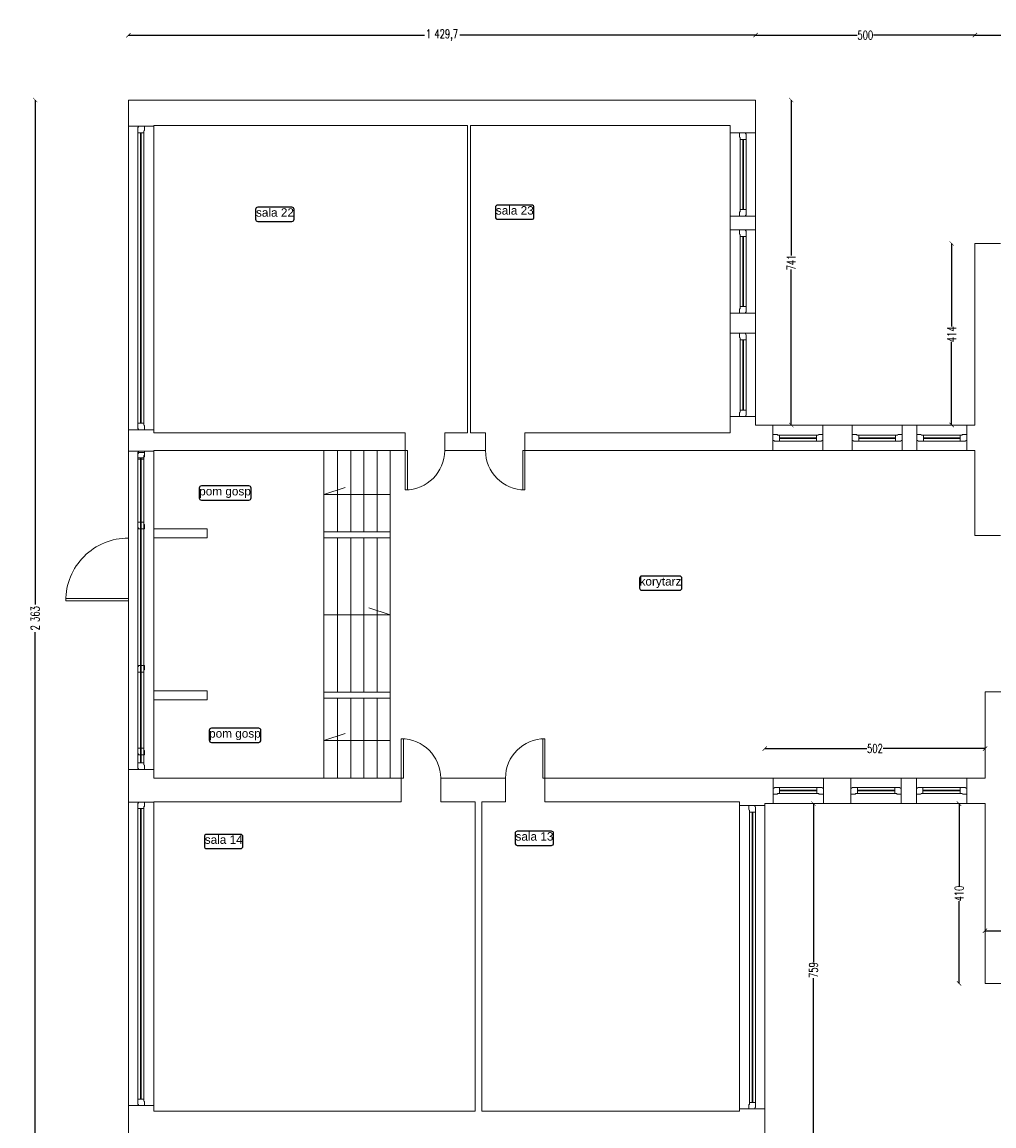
# Model space of a CAD drawing. Header units: centimetres. Extents: x -28146 to 19487, y -25160 to -2224.
# Tile 14 of 29: x -10059 to -7844, y -16060 to -13544. Entities that reach past the tile are written whole.
import ezdxf
from ezdxf.enums import TextEntityAlignment as Align

# ---------------------------------------------------------------- set-up
doc = ezdxf.new("R2010")
doc.units = ezdxf.units.CM
doc.header["$LTSCALE"] = 10
doc.linetypes.add('CONTINU', pattern=[0, 0])
for name, color, linetype, lineweight, true_color in [('IS_Okno_Drzwi', 7, 'Continuous', 9, 0x000000), ('IS_Room (Automatic)', 7, 'Continuous', 25, 0x000000), ('IS_Ściana1', 7, 'Continuous', 9, 0x000000)]:
    doc.layers.add(name, color=color, linetype=linetype, lineweight=lineweight, true_color=true_color)
doc.layers.add('Urzadzenia', color=7, linetype='CONTINU', lineweight=5)
doc.styles.add('Arial_____', font='arial.ttf')
doc.styles.add('styl1', font='simplex.shx', dxfattribs={"width": 0.7})
doc.dimstyles.new('100', dxfattribs={"dimtxt": 20, "dimasz": 10, "dimexe": 1.25, "dimexo": 0, "dimtad": 0, "dimdec": 1, "dimdsep": 46, "dimlunit": 6, "dimtxsty": 'styl1', "dimblk1": 'ARCHTICK', "dimblk2": 'ARCHTICK', "dimsah": 1, "dimcen": 5, "dimse1": 1, "dimse2": 1, "dimclrt": 256, "dimadec": 0, "dimazin": 0, "dimtfac": 1, "dimtdec": 1, "dimtmove": 0, "dimatfit": 3, "dimldrblk": 'ARCHTICK', "dimfxl": 1.25, "dimtolj": 1, "dimtzin": 0, "dimarcsym": 0})

# ---------------------------------------------------------------- blocks, each defined once
blk = doc.blocks.new('4_CoTo_OknoWScianie_1150_2000_580_150_0_15_0_0_ExportItem_1_50_0_False__87f71fa3-f148-4722-b574-2038bd8a55f3_ExportItem')
at = {"layer": 'IS_Okno_Drzwi', "lineweight": -2}
blk.add_lwpolyline([(-0.575, -0.075), (-0.48, -0.075), (-0.47, -0.065), (-0.47, -0.06), (-0.425, -0.06), (-0.425, 0.075), (-0.5425, 0.075), (-0.5525, 0.065), (-0.5525, 0.06), (-0.575, 0.06)], close=True, dxfattribs=at)
at = {"layer": 'IS_Okno_Drzwi', "lineweight": -2, "extrusion": (0, 0, -1)}
for points in [[(0.425, 0.075), (-0.425, 0.075), (-0.425, -0.06), (0.425, -0.06)], [(-0.575, -0.075), (-0.48, -0.075), (-0.47, -0.065), (-0.47, -0.06), (-0.425, -0.06), (-0.425, 0.075), (-0.5425, 0.075), (-0.5525, 0.065), (-0.5525, 0.06), (-0.575, 0.06)]]:
    blk.add_lwpolyline(points, close=True, dxfattribs=at)
at = {"layer": 'IS_Okno_Drzwi', "lineweight": -2, "extrusion": (0, 0, -1), "elevation": -0.001}
blk.add_lwpolyline([(0.425, 0.015), (-0.425, 0.015), (-0.425, 0), (0.425, 0)], close=True, dxfattribs=at)
blk = doc.blocks.new('4_CoTo_OknoWScianie_6920_2270_580_150_0_15_0_0_ExportItem_1_50_0_False__87f71fa3-f148-4722-b574-2038bd8a55f3_ExportItem')
at = {"layer": 'IS_Okno_Drzwi', "lineweight": -2}
blk.add_lwpolyline([(-3.46, -0.075), (-3.365, -0.075), (-3.355, -0.065), (-3.355, -0.06), (-3.31, -0.06), (-3.31, 0.075), (-3.4275, 0.075), (-3.4375, 0.065), (-3.4375, 0.06), (-3.46, 0.06)], close=True, dxfattribs=at)
at = {"layer": 'IS_Okno_Drzwi', "lineweight": -2, "extrusion": (0, 0, -1)}
for points in [[(3.31, 0.075), (-3.31, 0.075), (-3.31, -0.06), (3.31, -0.06)], [(-3.46, -0.075), (-3.365, -0.075), (-3.355, -0.065), (-3.355, -0.06), (-3.31, -0.06), (-3.31, 0.075), (-3.4275, 0.075), (-3.4375, 0.065), (-3.4375, 0.06), (-3.46, 0.06)]]:
    blk.add_lwpolyline(points, close=True, dxfattribs=at)
at = {"layer": 'IS_Okno_Drzwi', "lineweight": -2, "extrusion": (0, 0, -1), "elevation": -0.001}
blk.add_lwpolyline([(3.31, 0.015), (-3.31, 0.015), (-3.31, 0), (3.31, 0)], close=True, dxfattribs=at)
blk = doc.blocks.new('4_CoTo_OknoWScianie_6920_2250_580_150_0_15_0_0_ExportItem_1_50_0_False__87f71fa3-f148-4722-b574-2038bd8a55f3_ExportItem')
at = {"layer": 'IS_Okno_Drzwi', "lineweight": -2}
blk.add_lwpolyline([(-3.46, -0.075), (-3.365, -0.075), (-3.355, -0.065), (-3.355, -0.06), (-3.31, -0.06), (-3.31, 0.075), (-3.4275, 0.075), (-3.4375, 0.065), (-3.4375, 0.06), (-3.46, 0.06)], close=True, dxfattribs=at)
at = {"layer": 'IS_Okno_Drzwi', "lineweight": -2, "extrusion": (0, 0, -1)}
for points in [[(3.31, 0.075), (-3.31, 0.075), (-3.31, -0.06), (3.31, -0.06)], [(-3.46, -0.075), (-3.365, -0.075), (-3.355, -0.065), (-3.355, -0.06), (-3.31, -0.06), (-3.31, 0.075), (-3.4275, 0.075), (-3.4375, 0.065), (-3.4375, 0.06), (-3.46, 0.06)]]:
    blk.add_lwpolyline(points, close=True, dxfattribs=at)
at = {"layer": 'IS_Okno_Drzwi', "lineweight": -2, "extrusion": (0, 0, -1), "elevation": -0.001}
blk.add_lwpolyline([(3.31, 0.015), (-3.31, 0.015), (-3.31, 0), (3.31, 0)], close=True, dxfattribs=at)
blk = doc.blocks.new('4_CoTo_OknoWScianie_6920_900_580_150_0_15_0_0_ExportItem_1_50_0_False__87f71fa3-f148-4722-b574-2038bd8a55f3_ExportItem')
at = {"layer": 'IS_Okno_Drzwi', "lineweight": -2}
blk.add_lwpolyline([(-3.46, -0.075), (-3.365, -0.075), (-3.355, -0.065), (-3.355, -0.06), (-3.31, -0.06), (-3.31, 0.075), (-3.4275, 0.075), (-3.4375, 0.065), (-3.4375, 0.06), (-3.46, 0.06)], close=True, dxfattribs=at)
at = {"layer": 'IS_Okno_Drzwi', "lineweight": -2, "extrusion": (0, 0, -1)}
for points in [[(3.31, 0.075), (-3.31, 0.075), (-3.31, -0.06), (3.31, -0.06)], [(-3.46, -0.075), (-3.365, -0.075), (-3.355, -0.065), (-3.355, -0.06), (-3.31, -0.06), (-3.31, 0.075), (-3.4275, 0.075), (-3.4375, 0.065), (-3.4375, 0.06), (-3.46, 0.06)]]:
    blk.add_lwpolyline(points, close=True, dxfattribs=at)
at = {"layer": 'IS_Okno_Drzwi', "lineweight": -2, "extrusion": (0, 0, -1), "elevation": -0.001}
blk.add_lwpolyline([(3.31, 0.015), (-3.31, 0.015), (-3.31, 0), (3.31, 0)], close=True, dxfattribs=at)
blk = doc.blocks.new('4_CoTo_DrzwiWScianie_1430_2370_580_100_0_50_0_0_ExportItem_1_50_0_False__87f71fa3-f148-4722-b574-2038bd8a55f3_ExportItem')
at = {"layer": 'IS_Okno_Drzwi', "lineweight": -2, "extrusion": (0, 0, -1)}
blk.add_lwpolyline([(-0.715, 1.72), (-0.715, 0.29), (-0.665, 0.29), (-0.665, 1.72)], close=True, dxfattribs=at)
at = {"layer": 'IS_Okno_Drzwi', "lineweight": -2}
blk.add_arc((0.715, 0.29), 1.43, 90, 180, dxfattribs=at)
blk = doc.blocks.new('4_CoTo_OknoWScianie_2370_1430_580_150_0_15_0_0_ExportItem_1_50_0_False__87f71fa3-f148-4722-b574-2038bd8a55f3_ExportItem')
at = {"layer": 'IS_Okno_Drzwi', "lineweight": -2}
blk.add_lwpolyline([(-1.185, -0.075), (-1.09, -0.075), (-1.08, -0.065), (-1.08, -0.06), (-1.035, -0.06), (-1.035, 0.075), (-1.1525, 0.075), (-1.1625, 0.065), (-1.1625, 0.06), (-1.185, 0.06)], close=True, dxfattribs=at)
at = {"layer": 'IS_Okno_Drzwi', "lineweight": -2, "extrusion": (0, 0, -1)}
for points in [[(1.035, 0.075), (-1.035, 0.075), (-1.035, -0.06), (1.035, -0.06)], [(-1.185, -0.075), (-1.09, -0.075), (-1.08, -0.065), (-1.08, -0.06), (-1.035, -0.06), (-1.035, 0.075), (-1.1525, 0.075), (-1.1625, 0.065), (-1.1625, 0.06), (-1.185, 0.06)]]:
    blk.add_lwpolyline(points, close=True, dxfattribs=at)
at = {"layer": 'IS_Okno_Drzwi', "lineweight": -2, "extrusion": (0, 0, -1), "elevation": -0.001}
blk.add_lwpolyline([(1.035, 0.015), (-1.035, 0.015), (-1.035, 0), (1.035, 0)], close=True, dxfattribs=at)
blk = doc.blocks.new('4_CoTo_OknoWScianie_1740_1010_580_150_0_15_0_0_ExportItem_1_50_0_False__87f71fa3-f148-4722-b574-2038bd8a55f3_ExportItem')
at = {"layer": 'IS_Okno_Drzwi', "lineweight": -2}
blk.add_lwpolyline([(-0.87, -0.075), (-0.775, -0.075), (-0.765, -0.065), (-0.765, -0.06), (-0.72, -0.06), (-0.72, 0.075), (-0.8375, 0.075), (-0.8475, 0.065), (-0.8475, 0.06), (-0.87, 0.06)], close=True, dxfattribs=at)
at = {"layer": 'IS_Okno_Drzwi', "lineweight": -2, "extrusion": (0, 0, -1)}
for points in [[(0.72, 0.075), (-0.72, 0.075), (-0.72, -0.06), (0.72, -0.06)], [(-0.87, -0.075), (-0.775, -0.075), (-0.765, -0.065), (-0.765, -0.06), (-0.72, -0.06), (-0.72, 0.075), (-0.8375, 0.075), (-0.8475, 0.065), (-0.8475, 0.06), (-0.87, 0.06)]]:
    blk.add_lwpolyline(points, close=True, dxfattribs=at)
at = {"layer": 'IS_Okno_Drzwi', "lineweight": -2, "extrusion": (0, 0, -1), "elevation": -0.001}
blk.add_lwpolyline([(0.72, 0.015), (-0.72, 0.015), (-0.72, 0), (0.72, 0)], close=True, dxfattribs=at)
blk = doc.blocks.new('4_CoTo_OknoWScianie_1900_2250_580_150_0_15_0_0_ExportItem_1_50_0_False__87f71fa3-f148-4722-b574-2038bd8a55f3_ExportItem')
at = {"layer": 'IS_Okno_Drzwi', "lineweight": -2}
blk.add_lwpolyline([(-0.95, -0.075), (-0.855, -0.075), (-0.845, -0.065), (-0.845, -0.06), (-0.8, -0.06), (-0.8, 0.075), (-0.9175, 0.075), (-0.9275, 0.065), (-0.9275, 0.06), (-0.95, 0.06)], close=True, dxfattribs=at)
at = {"layer": 'IS_Okno_Drzwi', "lineweight": -2, "extrusion": (0, 0, -1)}
for points in [[(0.8, 0.075), (-0.8, 0.075), (-0.8, -0.06), (0.8, -0.06)], [(-0.95, -0.075), (-0.855, -0.075), (-0.845, -0.065), (-0.845, -0.06), (-0.8, -0.06), (-0.8, 0.075), (-0.9175, 0.075), (-0.9275, 0.065), (-0.9275, 0.06), (-0.95, 0.06)]]:
    blk.add_lwpolyline(points, close=True, dxfattribs=at)
at = {"layer": 'IS_Okno_Drzwi', "lineweight": -2, "extrusion": (0, 0, -1), "elevation": -0.001}
blk.add_lwpolyline([(0.8, 0.015), (-0.8, 0.015), (-0.8, 0), (0.8, 0)], close=True, dxfattribs=at)
blk = doc.blocks.new('4_CoTo_OknoWScianie_1140_1980_580_150_0_15_0_0_ExportItem_1_50_0_False__87f71fa3-f148-4722-b574-2038bd8a55f3_ExportItem')
at = {"layer": 'IS_Okno_Drzwi', "lineweight": -2}
blk.add_lwpolyline([(-0.57, -0.075), (-0.475, -0.075), (-0.465, -0.065), (-0.465, -0.06), (-0.42, -0.06), (-0.42, 0.075), (-0.5375, 0.075), (-0.5475, 0.065), (-0.5475, 0.06), (-0.57, 0.06)], close=True, dxfattribs=at)
at = {"layer": 'IS_Okno_Drzwi', "lineweight": -2, "extrusion": (0, 0, -1)}
for points in [[(0.42, 0.075), (-0.42, 0.075), (-0.42, -0.06), (0.42, -0.06)], [(-0.57, -0.075), (-0.475, -0.075), (-0.465, -0.065), (-0.465, -0.06), (-0.42, -0.06), (-0.42, 0.075), (-0.5375, 0.075), (-0.5475, 0.065), (-0.5475, 0.06), (-0.57, 0.06)]]:
    blk.add_lwpolyline(points, close=True, dxfattribs=at)
at = {"layer": 'IS_Okno_Drzwi', "lineweight": -2, "extrusion": (0, 0, -1), "elevation": -0.001}
blk.add_lwpolyline([(0.42, 0.015), (-0.42, 0.015), (-0.42, 0), (0.42, 0)], close=True, dxfattribs=at)
blk = doc.blocks.new('4_CoTo_DrzwiWScianie_900_2000_540_100_0_50_0_0_ExportItem_1_50_0_False__87f71fa3-f148-4722-b574-2038bd8a55f3_ExportItem')
at = {"layer": 'IS_Okno_Drzwi', "lineweight": -2, "extrusion": (0, 0, -1)}
blk.add_lwpolyline([(-0.45, 1.17), (-0.45, 0.27), (-0.4, 0.27), (-0.4, 1.17)], close=True, dxfattribs=at)
at = {"layer": 'IS_Okno_Drzwi', "lineweight": -2}
blk.add_arc((0.45, 0.27), 0.9, 90, 180, dxfattribs=at)
blk = doc.blocks.new('4_CoTo_DrzwiWScianie_900_2000_400_100_0_50_0_0_ExportItem_1_50_0_False__87f71fa3-f148-4722-b574-2038bd8a55f3_ExportItem')
at = {"layer": 'IS_Okno_Drzwi', "lineweight": -2, "extrusion": (0, 0, -1)}
blk.add_lwpolyline([(-0.45, 1.1), (-0.45, 0.2), (-0.4, 0.2), (-0.4, 1.1)], close=True, dxfattribs=at)
at = {"layer": 'IS_Okno_Drzwi', "lineweight": -2}
blk.add_arc((0.45, 0.2), 0.9, 90, 180, dxfattribs=at)
blk = doc.blocks.new('_ARCHTICK')
at = {"color": 0, "linetype": 'ByBlock', "const_width": 0.15}
blk.add_lwpolyline([(-0.5, -0.5), (0.5, 0.5)], dxfattribs=at)
blk = doc.blocks.new('*D484')
at = {"layer": 'Defpoints', "color": 0}
for p in [(-9817, -13721.5), (-10029.6, -16084.5), (-9817, -16084.5)]:
    blk.add_point(p, dxfattribs=at)
at = {"layer": 'Urzadzenia', "color": 0, "lineweight": -2}
for p, q in [((-10029.6, -13721.5), (-10029.6, -14871.3)), ((-10029.6, -16084.5), (-10029.6, -14934.6))]:
    blk.add_line(p, q, dxfattribs=at)
at = {"layer": 'Urzadzenia', "color": 0, "lineweight": -2, "xscale": 10, "yscale": 10, "zscale": 10}
for p, rotation in [((-10029.6, -13721.5), 90), ((-10029.6, -16084.5), 270)]:
    blk.add_blockref('_ARCHTICK', p, dxfattribs=dict(at, rotation=rotation))
at = {"layer": 'Urzadzenia', "insert": (-10029.6, -14903), "char_height": 20, "attachment_point": 5, "rotation": 90, "style": 'styl1'}
blk.add_mtext('\\A1;2\xa0363', dxfattribs=at)
blk = doc.blocks.new('*D485')
at = {"layer": 'Defpoints', "color": 0}
for p in [(-8387.3, -13573.6), (-9817, -13721.5), (-8387.3, -13721.5)]:
    blk.add_point(p, dxfattribs=at)
at = {"layer": 'Urzadzenia', "color": 0, "lineweight": -2}
for p, q in [((-9817, -13573.6), (-9142.4, -13573.6)), ((-8387.3, -13573.6), (-9061.9, -13573.6))]:
    blk.add_line(p, q, dxfattribs=at)
at = {"layer": 'Urzadzenia', "color": 0, "lineweight": -2, "xscale": 10, "yscale": 10, "zscale": 10, "rotation": 180}
blk.add_blockref('_ARCHTICK', (-9817, -13573.6), dxfattribs=at)
at = {"layer": 'Urzadzenia', "color": 0, "lineweight": -2, "xscale": 10, "yscale": 10, "zscale": 10}
blk.add_blockref('_ARCHTICK', (-8387.3, -13573.6), dxfattribs=at)
at = {"layer": 'Urzadzenia', "insert": (-9102.2, -13573.6), "char_height": 20, "attachment_point": 5, "style": 'styl1'}
blk.add_mtext('\\A1;1\xa0429,7', dxfattribs=at)
blk = doc.blocks.new('*D486')
at = {"layer": 'Defpoints', "color": 0}
for p in [(-7887.3, -13573.6), (-8387.3, -14348.3), (-7887.3, -14348.3)]:
    blk.add_point(p, dxfattribs=at)
at = {"layer": 'Urzadzenia', "color": 0, "lineweight": -2}
for p, q in [((-8387.3, -13573.6), (-8155.9, -13573.6)), ((-7887.3, -13573.6), (-8118.7, -13573.6))]:
    blk.add_line(p, q, dxfattribs=at)
at = {"layer": 'Urzadzenia', "color": 0, "lineweight": -2, "xscale": 10, "yscale": 10, "zscale": 10, "rotation": 180}
blk.add_blockref('_ARCHTICK', (-8387.3, -13573.6), dxfattribs=at)
at = {"layer": 'Urzadzenia', "color": 0, "lineweight": -2, "xscale": 10, "yscale": 10, "zscale": 10}
blk.add_blockref('_ARCHTICK', (-7887.3, -13573.6), dxfattribs=at)
at = {"layer": 'Urzadzenia', "insert": (-8137.3, -13573.6), "char_height": 20, "attachment_point": 5, "style": 'styl1'}
blk.add_mtext('\\A1;500', dxfattribs=at)
blk = doc.blocks.new('*D487')
at = {"layer": 'Defpoints', "color": 0}
for p in [(-5822.3, -13573.6), (-7887.3, -14048.5), (-5822.3, -14048.5)]:
    blk.add_point(p, dxfattribs=at)
at = {"layer": 'Urzadzenia', "color": 0, "lineweight": -2}
for p, q in [((-7887.3, -13573.6), (-6886.4, -13573.6)), ((-5822.3, -13573.6), (-6823.2, -13573.6))]:
    blk.add_line(p, q, dxfattribs=at)
at = {"layer": 'Urzadzenia', "color": 0, "lineweight": -2, "xscale": 10, "yscale": 10, "zscale": 10, "rotation": 180}
blk.add_blockref('_ARCHTICK', (-7887.3, -13573.6), dxfattribs=at)
at = {"layer": 'Urzadzenia', "color": 0, "lineweight": -2, "xscale": 10, "yscale": 10, "zscale": 10}
blk.add_blockref('_ARCHTICK', (-5822.3, -13573.6), dxfattribs=at)
at = {"layer": 'Urzadzenia', "insert": (-6854.8, -13573.6), "char_height": 20, "attachment_point": 5, "style": 'styl1'}
blk.add_mtext('\\A1;2\xa0065', dxfattribs=at)
blk = doc.blocks.new('*D490')
at = {"layer": 'Defpoints', "color": 0}
for p in [(-7887.3, -14048.5), (-7940.4, -14462.5), (-7887.3, -14462.5)]:
    blk.add_point(p, dxfattribs=at)
at = {"layer": 'Urzadzenia', "color": 0, "lineweight": -2}
for p, q in [((-7940.4, -14048.5), (-7940.4, -14237.8)), ((-7940.4, -14462.5), (-7940.4, -14273.1))]:
    blk.add_line(p, q, dxfattribs=at)
at = {"layer": 'Urzadzenia', "color": 0, "lineweight": -2, "xscale": 10, "yscale": 10, "zscale": 10}
for p, rotation in [((-7940.4, -14048.5), 90), ((-7940.4, -14462.5), 270)]:
    blk.add_blockref('_ARCHTICK', p, dxfattribs=dict(at, rotation=rotation))
at = {"layer": 'Urzadzenia', "insert": (-7940.4, -14255.5), "char_height": 20, "attachment_point": 5, "rotation": 90, "style": 'styl1'}
blk.add_mtext('\\A1;414', dxfattribs=at)
blk = doc.blocks.new('*D491')
at = {"layer": 'Defpoints', "color": 0}
for p in [(-8387.3, -13721.5), (-8387.3, -14462.5), (-8306.1, -14462.5)]:
    blk.add_point(p, dxfattribs=at)
at = {"layer": 'Urzadzenia', "color": 0, "lineweight": -2}
for p, q in [((-8306.1, -13721.5), (-8306.1, -14076.3)), ((-8306.1, -14462.5), (-8306.1, -14107.6))]:
    blk.add_line(p, q, dxfattribs=at)
at = {"layer": 'Urzadzenia', "color": 0, "lineweight": -2, "xscale": 10, "yscale": 10, "zscale": 10}
for p, rotation in [((-8306.1, -13721.5), 90), ((-8306.1, -14462.5), 270)]:
    blk.add_blockref('_ARCHTICK', p, dxfattribs=dict(at, rotation=rotation))
at = {"layer": 'Urzadzenia', "insert": (-8306.1, -14092), "char_height": 20, "attachment_point": 5, "rotation": 90, "style": 'styl1'}
blk.add_mtext('\\A1;741', dxfattribs=at)
blk = doc.blocks.new('*D520')
at = {"layer": 'Defpoints', "color": 0}
for p in [(-7923.5, -15325.5), (-7864.3, -15325.5), (-7864.3, -15735.5)]:
    blk.add_point(p, dxfattribs=at)
at = {"layer": 'Urzadzenia', "color": 0, "lineweight": -2}
for p, q in [((-7923.5, -15325.5), (-7923.5, -15513.2)), ((-7923.5, -15735.5), (-7923.5, -15547.8))]:
    blk.add_line(p, q, dxfattribs=at)
at = {"layer": 'Urzadzenia', "color": 0, "lineweight": -2, "xscale": 10, "yscale": 10, "zscale": 10}
for p, rotation in [((-7923.5, -15325.5), 90), ((-7923.5, -15735.5), 270)]:
    blk.add_blockref('_ARCHTICK', p, dxfattribs=dict(at, rotation=rotation))
at = {"layer": 'Urzadzenia', "insert": (-7923.5, -15530.5), "char_height": 20, "attachment_point": 5, "rotation": 90, "style": 'styl1'}
blk.add_mtext('\\A1;410', dxfattribs=at)
blk = doc.blocks.new('*D521')
at = {"layer": 'Defpoints', "color": 0}
for p in [(-8321.3, -15325.5), (-8321.3, -16084.5), (-8255.5, -16084.5)]:
    blk.add_point(p, dxfattribs=at)
at = {"layer": 'Urzadzenia', "color": 0, "lineweight": -2}
for p, q in [((-8255.5, -15325.5), (-8255.5, -15686.7)), ((-8255.5, -16084.5), (-8255.5, -15723.3))]:
    blk.add_line(p, q, dxfattribs=at)
at = {"layer": 'Urzadzenia', "color": 0, "lineweight": -2, "xscale": 10, "yscale": 10, "zscale": 10}
for p, rotation in [((-8255.5, -15325.5), 90), ((-8255.5, -16084.5), 270)]:
    blk.add_blockref('_ARCHTICK', p, dxfattribs=dict(at, rotation=rotation))
at = {"layer": 'Urzadzenia', "insert": (-8255.5, -15705), "char_height": 20, "attachment_point": 5, "rotation": 90, "style": 'styl1'}
blk.add_mtext('\\A1;759', dxfattribs=at)
blk = doc.blocks.new('*D525')
at = {"layer": 'Defpoints', "color": 0}
for p in [(-7864.3, -15200), (-8366.3, -15325.5), (-7864.3, -15325.5)]:
    blk.add_point(p, dxfattribs=at)
at = {"layer": 'Urzadzenia', "color": 0, "lineweight": -2}
for p, q in [((-8366.3, -15200), (-8133.9, -15200)), ((-7864.3, -15200), (-8096.7, -15200))]:
    blk.add_line(p, q, dxfattribs=at)
at = {"layer": 'Urzadzenia', "color": 0, "lineweight": -2, "xscale": 10, "yscale": 10, "zscale": 10, "rotation": 180}
blk.add_blockref('_ARCHTICK', (-8366.3, -15200), dxfattribs=at)
at = {"layer": 'Urzadzenia', "color": 0, "lineweight": -2, "xscale": 10, "yscale": 10, "zscale": 10}
blk.add_blockref('_ARCHTICK', (-7864.3, -15200), dxfattribs=at)
at = {"layer": 'Urzadzenia', "insert": (-8115.3, -15200), "char_height": 20, "attachment_point": 5, "style": 'styl1'}
blk.add_mtext('\\A1;502', dxfattribs=at)
blk = doc.blocks.new('*D526')
at = {"layer": 'Defpoints', "color": 0}
for p in [(-5796.3, -15615.4), (-7864.3, -15735.5), (-5796.3, -15735.5)]:
    blk.add_point(p, dxfattribs=at)
at = {"layer": 'Urzadzenia', "color": 0, "lineweight": -2}
for p, q in [((-7864.3, -15615.4), (-6861.9, -15615.4)), ((-5796.3, -15615.4), (-6798.7, -15615.4))]:
    blk.add_line(p, q, dxfattribs=at)
at = {"layer": 'Urzadzenia', "color": 0, "lineweight": -2, "xscale": 10, "yscale": 10, "zscale": 10, "rotation": 180}
blk.add_blockref('_ARCHTICK', (-7864.3, -15615.4), dxfattribs=at)
at = {"layer": 'Urzadzenia', "color": 0, "lineweight": -2, "xscale": 10, "yscale": 10, "zscale": 10}
blk.add_blockref('_ARCHTICK', (-5796.3, -15615.4), dxfattribs=at)
at = {"layer": 'Urzadzenia', "insert": (-6830.3, -15615.4), "char_height": 20, "attachment_point": 5, "style": 'styl1'}
blk.add_mtext('\\A1;2\xa0068', dxfattribs=at)

msp = doc.modelspace()

# ---------------------------------------------------------------- linework, layer by layer
at = {"layer": 'IS_Room (Automatic)'}
for points, elevation in [([(-9522.14, -13998.25), (-9444.36, -13998.25, 0.4142136), (-9439.36, -13993.25), (-9439.36, -13970.96, 0.4142136), (-9444.36, -13965.96), (-9522.14, -13965.96, 0.4142136), (-9527.14, -13970.96), (-9527.14, -13993.25, 0.4142136)], 20672.5), ([(-8975.45, -13993.43), (-8897.47, -13993.43, 0.4142136), (-8892.47, -13988.43), (-8892.47, -13966.14, 0.4142136), (-8897.47, -13961.14), (-8975.45, -13961.14, 0.4142136), (-8980.45, -13966.14), (-8980.45, -13988.43, 0.4142136)], 20672.6), ([(-9650.45, -14633.66), (-9542.51, -14633.66, 0.4142136), (-9537.51, -14628.66), (-9537.51, -14606.37, 0.4142136), (-9542.51, -14601.37), (-9650.45, -14601.37, 0.4142136), (-9655.45, -14606.37), (-9655.45, -14628.66, 0.4142136)], 20671.7), ([(-8646.7, -14839.18), (-8560.3, -14839.18, 0.4142136), (-8555.3, -14834.18), (-8555.3, -14811.92, 0.4142136), (-8560.3, -14806.92), (-8646.7, -14806.92, 0.4142136), (-8651.7, -14811.92), (-8651.7, -14834.18, 0.4142136)], 20672.8), ([(-9627.87, -15185.86), (-9519.93, -15185.86, 0.4142136), (-9514.93, -15180.86), (-9514.93, -15158.57, 0.4142136), (-9519.93, -15153.57), (-9627.87, -15153.57, 0.4142136), (-9632.87, -15158.57), (-9632.87, -15180.86, 0.4142136)], 20671.7), ([(-9638.96, -15428.01), (-9561.07, -15428.01, 0.4142136), (-9556.07, -15423.01), (-9556.07, -15400.72, 0.4142136), (-9561.07, -15395.72), (-9638.96, -15395.72, 0.4142136), (-9643.96, -15400.72), (-9643.96, -15423.01, 0.4142136)], 20671.3), ([(-8930.64, -15420.66), (-8852.66, -15420.66, 0.4142136), (-8847.66, -15415.66), (-8847.66, -15393.38, 0.4142136), (-8852.66, -15388.38), (-8930.64, -15388.38, 0.4142136), (-8935.64, -15393.38), (-8935.64, -15415.66, 0.4142136)], 20671.4)]:
    msp.add_lwpolyline(points, format="xyb", close=True, dxfattribs=dict(at, elevation=elevation))
at = {"layer": 'IS_Ściana1'}
for p, q in [((-9817.02, -13781.23, 3205.3), (-9759.02, -13781.23, 3205.3)), ((-8387.29, -13796.27, 3205.3), (-8445.29, -13796.27, 3205.3)), ((-8387.29, -13986.27, 3205.3), (-8445.29, -13986.27, 3205.3)), ((-8387.29, -14017.46, 3205.3), (-8445.29, -14017.46, 3205.3)), ((-8387.29, -14207.46, 3205.3), (-8445.29, -14207.46, 3205.3)), ((-8387.29, -14253.34, 3205.3), (-8445.29, -14253.34, 3205.3)), ((-8387.29, -14443.34, 3205.3), (-8445.29, -14443.34, 3205.3)), ((-8347.82, -14462.46, 3205.3), (-8347.82, -14520.46, 3205.3)), ((-8233.82, -14462.46, 3205.3), (-8233.82, -14520.46, 3205.3)), ((-8167.12, -14462.46, 3205.3), (-8167.12, -14520.46, 3205.3)), ((-8053.12, -14462.46, 3205.3), (-8053.12, -14520.46, 3205.3)), ((-8019.85, -14462.46, 3205.3), (-8019.85, -14520.46, 3205.3)), ((-7905.85, -14462.46, 3205.3), (-7905.85, -14520.46, 3205.3)), ((-9817.02, -14473.23, 3205.3), (-9759.02, -14473.23, 3205.3)), ((-9186.06, -14520.46, 3205.3), (-9186.06, -14480.46, 3205.3)), ((-9096.06, -14520.46, 3205.3), (-9096.06, -14480.46, 3205.3)), ((-9002.99, -14520.46, 3205.3), (-9002.99, -14480.46, 3205.3)), ((-8912.99, -14520.46, 3205.3), (-8912.99, -14480.46, 3205.3)), ((-9371.66, -14719.23, 3205.3), (-9371.66, -14520.46, 3205.3)), ((-9340.24, -14520.46, 3205.3), (-9340.24, -14706.15, 3205.3)), ((-9310.24, -14520.46, 3205.3), (-9310.24, -14706.15, 3205.3)), ((-9280.24, -14520.46, 3205.3), (-9280.24, -14706.15, 3205.3)), ((-9250.24, -14520.46, 3205.3), (-9250.24, -14706.15, 3205.3)), ((-9220.24, -14520.46, 3205.3), (-9220.24, -15267.46, 3205.3)), ((-9817.02, -14521.97, 3205.3), (-9759.02, -14521.97, 3205.3)), ((-9817.02, -14521.97, 3205.3), (-9759.02, -14521.97, 3205.3)), ((-9817.02, -14521.97, 3205.3), (-9759.02, -14521.97, 3205.3)), ((-9817.02, -14521.97, 3205.3), (-9759.02, -14521.97, 3205.3)), ((-9817.02, -14521.97, 3205.3), (-9759.02, -14521.97, 3205.3)), ((-9817.02, -14521.97, 3205.3), (-9759.02, -14521.97, 3205.3)), ((-9817.02, -14521.97, 3205.3), (-9759.02, -14521.97, 3205.3)), ((-9371.66, -14621.01, 3205.3), (-9323.06, -14604.65)), ((-9371.66, -14621.01, 3205.3), (-9220.24, -14621.01, 3205.3)), ((-9637.63, -14719.23, 3205.3), (-9637.63, -14699.23, 3205.3)), ((-9371.66, -14706.15, 3205.3), (-9220.24, -14706.15, 3205.3)), ((-9371.66, -14719.23, 3205.3), (-9220.24, -14719.23, 3205.3)), ((-9371.66, -14719.23, 3205.3), (-9371.66, -15267.46, 3205.3)), ((-9340.24, -14719.23, 3205.3), (-9340.24, -15071.68, 3205.3)), ((-9310.24, -14719.23, 3205.3), (-9310.24, -15071.68, 3205.3)), ((-9280.24, -14719.23, 3205.3), (-9280.24, -15071.68, 3205.3)), ((-9250.24, -14719.23, 3205.3), (-9250.24, -15071.68, 3205.3)), ((-9220.24, -14895.46, 3205.3), (-9371.66, -14895.46, 3205.3)), ((-9220.24, -14895.46, 3205.3), (-9268.84, -14879.09)), ((-9637.63, -15068.69, 3205.3), (-9637.63, -15088.69, 3205.3)), ((-9220.24, -15071.68, 3205.3), (-9371.66, -15071.68, 3205.3)), ((-9371.66, -15084.76, 3205.3), (-9220.24, -15084.76, 3205.3)), ((-9340.24, -15084.76, 3205.3), (-9340.24, -15267.46, 3205.3)), ((-9310.24, -15084.76, 3205.3), (-9310.24, -15267.46, 3205.3)), ((-9280.24, -15084.76, 3205.3), (-9280.24, -15267.46, 3205.3)), ((-9250.24, -15084.76, 3205.3), (-9250.24, -15267.46, 3205.3)), ((-9371.66, -15181.72, 3205.3), (-9323.06, -15165.35)), ((-9371.66, -15181.72, 3205.3), (-9220.24, -15181.72, 3205.3)), ((-9817.02, -15247.62, 3205.3), (-9759.02, -15247.62, 3205.3)), ((-9195.11, -15321.46, 3205.3), (-9195.11, -15267.46, 3205.3)), ((-9105.11, -15321.46, 3205.3), (-9105.11, -15267.46, 3205.3)), ((-8957.44, -15321.46, 3205.3), (-8957.44, -15267.46, 3205.3)), ((-8867.44, -15321.46, 3205.3), (-8867.44, -15267.46, 3205.3)), ((-8347.54, -15325.46, 3205.3), (-8347.54, -15267.46, 3205.3)), ((-8232.54, -15325.46, 3205.3), (-8232.54, -15267.46, 3205.3)), ((-8170.21, -15325.46, 3205.3), (-8170.21, -15267.46, 3205.3)), ((-8055.21, -15325.46, 3205.3), (-8055.21, -15267.46, 3205.3)), ((-8020.72, -15325.46, 3205.3), (-8020.72, -15267.46, 3205.3)), ((-7905.72, -15325.46, 3205.3), (-7905.72, -15267.46, 3205.3)), ((-9817.02, -15322.02, 3205.3), (-9759.02, -15322.02, 3205.3)), ((-8366.29, -15329.69, 3205.3), (-8424.29, -15329.69, 3205.3)), ((-9817.02, -16014.02, 3205.3), (-9759.02, -16014.02, 3205.3)), ((-8366.29, -16021.69, 3205.3), (-8424.29, -16021.69, 3205.3))]:
    msp.add_line(p, q, dxfattribs=at)
at = {"layer": 'IS_Ściana1', "extrusion": (0, 1, 0)}
for points, elevation in [([(9817.02, 3205.3), (9759.02, 3205.3)], -13721.46), ([(9044.29, 3205.3), (9759.02, 3205.3)], -13721.46), ([(9037.29, 3205.3), (9044.29, 3205.3)], -13721.46), ([(8445.29, 3205.3), (9037.29, 3205.3)], -13721.46), ([(8387.29, 3205.3), (8445.29, 3205.3)], -13721.46), ([(9044.29, 3205.3), (9759.02, 3205.3)], -13779.46), ([(8445.29, 3205.3), (9037.29, 3205.3)], -13779.46), ([(7887.29, 3205.3), (7829.29, 3205.3)], -14048.46), ([(8347.82, 3205.3), (8387.29, 3205.3)], -14462.46), ([(8233.82, 3205.3), (8347.82, 3205.3)], -14462.46), ([(8167.12, 3205.3), (8233.82, 3205.3)], -14462.46), ([(8053.12, 3205.3), (8167.12, 3205.3)], -14462.46), ([(8019.85, 3205.3), (8053.12, 3205.3)], -14462.46), ([(7905.85, 3205.3), (8019.85, 3205.3)], -14462.46), ([(7887.29, 3205.3), (7905.85, 3205.3)], -14462.46), ([(9759.02, 3205.3), (9186.06, 3205.3)], -14480.46), ([(9096.06, 3205.3), (9044.29, 3205.3)], -14480.46), ([(9037.29, 3205.3), (9002.99, 3205.3)], -14480.46), ([(8912.99, 3205.3), (8445.29, 3205.3)], -14480.46), ([(9759.02, 3205.3), (9487.62, 3205.3)], -14520.46), ([(9487.62, 3205.3), (9391.66, 3205.3)], -14520.46), ([(9391.66, 3205.3), (9186.06, 3205.3)], -14520.46), ([(9096.06, 3205.3), (9044.29, 3205.3)], -14520.46), ([(9044.29, 3205.3), (9037.29, 3205.3)], -14520.46), ([(9037.29, 3205.3), (9002.99, 3205.3)], -14520.46), ([(8912.99, 3205.3), (8445.7, 3205.3)], -14520.46), ([(8347.82, 3205.3), (8445.7, 3205.3)], -14520.46), ([(8233.82, 3205.3), (8347.82, 3205.3)], -14520.46), ([(8167.12, 3205.3), (8233.82, 3205.3)], -14520.46), ([(8053.12, 3205.3), (8167.12, 3205.3)], -14520.46), ([(8019.85, 3205.3), (8053.12, 3205.3)], -14520.46), ([(7887.29, 3205.3), (7905.85, 3205.3)], -14520.46), ([(7887.29, 3205.3), (7829.29, 3205.3)], -14714.46), ([(7864.29, 3205.3), (7806.29, 3205.3)], -15070.46), ([(9759.02, 3205.3), (9487.62, 3205.3)], -15267.46), ([(9487.62, 3205.3), (9195.11, 3205.3)], -15267.46), ([(9105.11, 3205.3), (9026.29, 3205.3)], -15267.46), ([(9026.29, 3205.3), (9011.29, 3205.3)], -15267.46), ([(9011.29, 3205.3), (8957.44, 3205.3)], -15267.46), ([(8867.44, 3205.3), (8424.29, 3205.3)], -15267.46), ([(8424.29, 3205.3), (8347.54, 3205.3)], -15267.46), ([(8347.54, 3205.3), (8232.54, 3205.3)], -15267.46), ([(8232.54, 3205.3), (8170.21, 3205.3)], -15267.46), ([(8170.21, 3205.3), (8055.21, 3205.3)], -15267.46), ([(8055.21, 3205.3), (8020.72, 3205.3)], -15267.46), ([(8020.72, 3205.3), (7905.72, 3205.3)], -15267.46), ([(7905.72, 3205.3), (7864.29, 3205.3)], -15267.46), ([(9759.02, 3205.3), (9195.11, 3205.3)], -15321.46), ([(9105.11, 3205.3), (9026.29, 3205.3)], -15321.46), ([(9011.29, 3205.3), (8957.44, 3205.3)], -15321.46), ([(8867.44, 3205.3), (8424.29, 3205.3)], -15321.46), ([(8366.29, 3205.3), (8347.54, 3205.3)], -15325.46), ([(8347.54, 3205.3), (8232.54, 3205.3)], -15325.46), ([(8232.54, 3205.3), (8170.21, 3205.3)], -15325.46), ([(8170.21, 3205.3), (8055.21, 3205.3)], -15325.46), ([(8055.21, 3205.3), (8020.72, 3205.3)], -15325.46), ([(8020.72, 3205.3), (7905.72, 3205.3)], -15325.46), ([(7905.72, 3205.3), (7864.29, 3205.3)], -15325.46), ([(7864.29, 3205.3), (7806.29, 3205.3)], -15735.46), ([(9759.02, 3205.3), (9580.29, 3205.3)], -16026.46), ([(9580.29, 3205.3), (9211.29, 3205.3)], -16026.46), ([(9211.29, 3205.3), (9196.29, 3205.3)], -16026.46), ([(9196.29, 3205.3), (9026.29, 3205.3)], -16026.46), ([(9011.29, 3205.3), (8982.29, 3205.3)], -16026.46), ([(8982.29, 3205.3), (8967.29, 3205.3)], -16026.46), ([(8967.29, 3205.3), (8732.29, 3205.3)], -16026.46), ([(8732.29, 3205.3), (8701.52, 3205.3)], -16026.46), ([(8701.52, 3205.3), (8643.52, 3205.3)], -16026.46), ([(8643.52, 3205.3), (8424.29, 3205.3)], -16026.46)]:
    msp.add_lwpolyline(points, dxfattribs=dict(at, elevation=elevation))
at = {"layer": 'IS_Ściana1', "extrusion": (1, 0, 0)}
for points, elevation in [([(-13721.46, 3205.3), (-13721.46, 3205.3)], -9817.02), ([(-13721.46, 3205.3), (-13721.46, 3205.3)], -9817.02), ([(-13721.46, 3205.3), (-13721.46, 3205.3)], -9817.02), ([(-13721.46, 3205.3), (-13721.46, 3205.3)], -9817.02), ([(-13721.46, 3205.3), (-13781.23, 3205.3)], -9817.02), ([(-13796.27, 3205.3), (-13721.46, 3205.3)], -8387.29), ([(-13781.23, 3205.3), (-14473.23, 3205.3)], -9817.02), ([(-13779.46, 3205.3), (-13779.46, 3205.3)], -9759.02), ([(-13779.46, 3205.3), (-13779.46, 3205.3)], -9759.02), ([(-13779.46, 3205.3), (-13781.23, 3205.3)], -9759.02), ([(-13779.46, 3205.3), (-13779.46, 3205.3)], -9759.02), ([(-13779.46, 3205.3), (-13779.46, 3205.3)], -9759.02), ([(-13781.23, 3205.3), (-14473.23, 3205.3)], -9759.02), ([(-14480.46, 3205.3), (-13779.46, 3205.3)], -9044.29), ([(-14480.46, 3205.3), (-13779.46, 3205.3)], -9037.29), ([(-13796.27, 3205.3), (-13779.46, 3205.3)], -8445.29), ([(-13986.27, 3205.3), (-13796.27, 3205.3)], -8445.29), ([(-13986.27, 3205.3), (-13796.27, 3205.3)], -8387.29), ([(-14017.46, 3205.3), (-13986.27, 3205.3)], -8445.29), ([(-14017.46, 3205.3), (-13986.27, 3205.3)], -8387.29), ([(-14207.46, 3205.3), (-14017.46, 3205.3)], -8445.29), ([(-14207.46, 3205.3), (-14017.46, 3205.3)], -8387.29), ([(-14048.46, 3205.3), (-14462.46, 3205.3)], -7887.29), ([(-14253.34, 3205.3), (-14207.46, 3205.3)], -8445.29), ([(-14253.34, 3205.3), (-14207.46, 3205.3)], -8387.29), ([(-14443.34, 3205.3), (-14253.34, 3205.3)], -8445.29), ([(-14443.34, 3205.3), (-14253.34, 3205.3)], -8387.29), ([(-14480.46, 3205.3), (-14443.34, 3205.3)], -8445.29), ([(-14462.46, 3205.3), (-14443.34, 3205.3)], -8387.29), ([(-14473.23, 3205.3), (-14480.46, 3205.3)], -9817.02), ([(-14480.46, 3205.3), (-14520.46, 3205.3)], -9817.02), ([(-14473.23, 3205.3), (-14480.46, 3205.3)], -9759.02), ([(-14520.46, 3205.3), (-14521.97, 3205.3)], -9817.02), ([(-14520.46, 3205.3), (-14521.97, 3205.3)], -9759.02), ([(-14714.46, 3205.3), (-14520.46, 3205.3)], -7887.29), ([(-14521.97, 3205.3), (-14525.23, 3205.3)], -9817.02), ([(-14525.23, 3205.3), (-14699.23, 3205.3)], -9817.02), ([(-14521.97, 3205.3), (-14525.23, 3205.3)], -9759.02), ([(-14525.23, 3205.3), (-14699.23, 3205.3)], -9759.02), ([(-14699.23, 3205.3), (-14848.41, 3205.3)], -9817.02), ([(-14699.23, 3205.3), (-14848.41, 3205.3)], -9759.02), ([(-14848.41, 3205.3), (-15010.62, 3205.3)], -9817.02), ([(-14848.41, 3205.3), (-15012.56, 3205.3)], -9759.02), ([(-15010.62, 3205.3), (-15014.5, 3205.3)], -9817.02), ([(-15014.5, 3205.3), (-15237.06, 3205.3)], -9817.02), ([(-15010.62, 3205.3), (-15014.5, 3205.3)], -9759.02), ([(-15014.5, 3205.3), (-15237.06, 3205.3)], -9759.02), ([(-15267.46, 3205.3), (-15070.46, 3205.3)], -7864.29), ([(-15224.53, 3205.3), (-15267.46, 3205.3)], -9817.02), ([(-15224.53, 3205.3), (-15267.46, 3205.3)], -9759.02), ([(-15237.06, 3205.3), (-15247.62, 3205.3)], -9817.02), ([(-15237.06, 3205.3), (-15247.62, 3205.3)], -9759.02), ([(-15267.46, 3205.3), (-15321.46, 3205.3)], -9817.02), ([(-15321.46, 3205.3), (-15322.02, 3205.3)], -9817.02), ([(-15322.02, 3205.3), (-16014.02, 3205.3)], -9817.02), ([(-15321.46, 3205.3), (-15322.02, 3205.3)], -9759.02), ([(-15322.02, 3205.3), (-16014.02, 3205.3)], -9759.02), ([(-16026.46, 3205.3), (-15321.46, 3205.3)], -9026.29), ([(-16026.46, 3205.3), (-15321.46, 3205.3)], -9011.29), ([(-15329.69, 3205.3), (-15321.46, 3205.3)], -8424.29), ([(-15329.69, 3205.3), (-15325.46, 3205.3)], -8366.29), ([(-15325.46, 3205.3), (-15735.46, 3205.3)], -7864.29), ([(-16021.69, 3205.3), (-15329.69, 3205.3)], -8424.29), ([(-16021.69, 3205.3), (-15329.69, 3205.3)], -8366.29), ([(-16014.02, 3205.3), (-16084.46, 3205.3)], -9817.02), ([(-16014.02, 3205.3), (-16026.46, 3205.3)], -9759.02), ([(-16026.46, 3205.3), (-16021.69, 3205.3)], -8424.29), ([(-16084.46, 3205.3), (-16021.69, 3205.3)], -8366.29)]:
    msp.add_lwpolyline(points, dxfattribs=dict(at, elevation=elevation))
at = {"layer": 'IS_Ściana1', "elevation": 3205.3}
for points in [[(-7905.85, -14520.46), (-8019.85, -14520.46)], [(-9759.02, -14699.23), (-9637.63, -14699.23)], [(-9759.02, -14719.23), (-9637.63, -14719.23)], [(-9759.02, -15068.69), (-9637.63, -15068.69)], [(-9759.02, -15088.69), (-9637.63, -15088.69)]]:
    msp.add_lwpolyline(points, dxfattribs=at)

# ---------------------------------------------------------------- block references
at = {"layer": 'IS_Okno_Drzwi', "yscale": 100, "zscale": 100}
for name, p, xscale, rotation in [('4_CoTo_OknoWScianie_6920_2250_580_150_0_15_0_0_ExportItem_1_50_0_False__87f71fa3-f148-4722-b574-2038bd8a55f3_ExportItem', (-9788.02, -14127.23, 9853.3), -100, 89.99999999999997), ('4_CoTo_OknoWScianie_1900_2250_580_150_0_15_0_0_ExportItem_1_50_0_False__87f71fa3-f148-4722-b574-2038bd8a55f3_ExportItem', (-8416.29, -13891.27, 9853.8), -100, 270), ('4_CoTo_OknoWScianie_1900_2250_580_150_0_15_0_0_ExportItem_1_50_0_False__87f71fa3-f148-4722-b574-2038bd8a55f3_ExportItem', (-8416.29, -14112.46, 9853.9), -100, 270), ('4_CoTo_OknoWScianie_1900_2250_580_150_0_15_0_0_ExportItem_1_50_0_False__87f71fa3-f148-4722-b574-2038bd8a55f3_ExportItem', (-8416.29, -14348.34, 9854), -100, 270), ('4_CoTo_OknoWScianie_1140_1980_580_150_0_15_0_0_ExportItem_1_50_0_False__87f71fa3-f148-4722-b574-2038bd8a55f3_ExportItem', (-8290.82, -14491.46, 9854.1), 100, 180), ('4_CoTo_OknoWScianie_1140_1980_580_150_0_15_0_0_ExportItem_1_50_0_False__87f71fa3-f148-4722-b574-2038bd8a55f3_ExportItem', (-8110.12, -14491.46, 9854.2), 100, 180), ('4_CoTo_OknoWScianie_1140_1980_580_150_0_15_0_0_ExportItem_1_50_0_False__87f71fa3-f148-4722-b574-2038bd8a55f3_ExportItem', (-7962.85, -14491.46, 9854.3), 100, 180), ('4_CoTo_DrzwiWScianie_900_2000_400_100_0_50_0_0_ExportItem_1_50_0_False__87f71fa3-f148-4722-b574-2038bd8a55f3_ExportItem', (-8957.99, -14500.46, 9858.3), -100, 180), ('4_CoTo_OknoWScianie_6920_900_580_150_0_15_0_0_ExportItem_1_50_0_False__87f71fa3-f148-4722-b574-2038bd8a55f3_ExportItem', (-9788.02, -14867.97, 9853.4), -100, 89.99999999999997), ('4_CoTo_OknoWScianie_1740_1010_580_150_0_15_0_0_ExportItem_1_50_0_False__87f71fa3-f148-4722-b574-2038bd8a55f3_ExportItem', (-9788.02, -14612.23, 9853.7), -100, 89.99999999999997), ('4_CoTo_DrzwiWScianie_1430_2370_580_100_0_50_0_0_ExportItem_1_50_0_False__87f71fa3-f148-4722-b574-2038bd8a55f3_ExportItem', (-9788.02, -14791.61, 9853.5), -100, 89.99999999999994), ('4_CoTo_OknoWScianie_2370_1430_580_150_0_15_0_0_ExportItem_1_50_0_False__87f71fa3-f148-4722-b574-2038bd8a55f3_ExportItem', (-9788.02, -15129.12, 9853.6), -100, 89.99999999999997), ('4_CoTo_OknoWScianie_6920_2250_580_150_0_15_0_0_ExportItem_1_50_0_False__87f71fa3-f148-4722-b574-2038bd8a55f3_ExportItem', (-9788.02, -15668.02, 9853.2), -100, 89.99999999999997), ('4_CoTo_OknoWScianie_6920_2270_580_150_0_15_0_0_ExportItem_1_50_0_False__87f71fa3-f148-4722-b574-2038bd8a55f3_ExportItem', (-8395.29, -15675.69, 9851.2), -100, 270)]:
    msp.add_blockref(name, p, dxfattribs=dict(at, xscale=xscale, rotation=rotation))
for name, p, xscale in [('4_CoTo_DrzwiWScianie_900_2000_540_100_0_50_0_0_ExportItem_1_50_0_False__87f71fa3-f148-4722-b574-2038bd8a55f3_ExportItem', (-9150.11, -15294.46, 9858), -100), ('4_CoTo_DrzwiWScianie_900_2000_540_100_0_50_0_0_ExportItem_1_50_0_False__87f71fa3-f148-4722-b574-2038bd8a55f3_ExportItem', (-8912.44, -15294.46, 9858.1), 100), ('4_CoTo_OknoWScianie_1150_2000_580_150_0_15_0_0_ExportItem_1_50_0_False__87f71fa3-f148-4722-b574-2038bd8a55f3_ExportItem', (-8290.04, -15296.46, 9851.1), 100), ('4_CoTo_OknoWScianie_1150_2000_580_150_0_15_0_0_ExportItem_1_50_0_False__87f71fa3-f148-4722-b574-2038bd8a55f3_ExportItem', (-8112.71, -15296.46, 9851), 100), ('4_CoTo_OknoWScianie_1150_2000_580_150_0_15_0_0_ExportItem_1_50_0_False__87f71fa3-f148-4722-b574-2038bd8a55f3_ExportItem', (-7963.22, -15296.46, 9850.9), 100)]:
    msp.add_blockref(name, p, dxfattribs=dict(at, xscale=xscale))
at = {"layer": 'IS_Ściana1', "xscale": 100, "yscale": 100, "zscale": 100, "rotation": 180}
msp.add_blockref('4_CoTo_DrzwiWScianie_900_2000_400_100_0_50_0_0_ExportItem_1_50_0_False__87f71fa3-f148-4722-b574-2038bd8a55f3_ExportItem', (-9141.06, -14500.46, 9858.2), dxfattribs=at)

# ---------------------------------------------------------------- texts
at = {"layer": 'IS_Room (Automatic)', "style": 'Arial_____'}
for s, p in [('sala 22', (-9482.96, -13993.25, 20672.5)), ('sala 23', (-8936.27, -13988.43, 20672.6)), ('pom gosp', (-9596.82, -14628.66, 20671.7)), ('korytarz', (-8604.09, -14834.18, 20672.8)), ('pom gosp', (-9574.24, -15180.86, 20671.7)), ('sala 14', (-9599.78, -15423.01, 20671.3)), ('sala 13', (-8891.46, -15415.66, 20671.4))]:
    msp.add_text(s, height=19.2, dxfattribs=at).set_placement(p, align=Align.BOTTOM_CENTER)

# ---------------------------------------------------------------- dimensions: what is measured, and where the dimension line sits
at = {"layer": 'Urzadzenia'}
for base, p1, p2, picture, middle in [((-8387.29, -13573.59), (-9817.02, -13721.46), (-8387.29, -13721.46, 3205.3), '*D485', (-9102.16, -13573.59)), ((-7887.29, -13573.59), (-8387.29, -14348.34, 3205.3), (-7887.29, -14348.34, 3205.3), '*D486', (-8137.29, -13573.59)), ((-5822.29, -13573.59), (-7887.29, -14048.46, 3205.3), (-5822.29, -14048.46, 3205.3), '*D487', (-6854.79, -13573.59)), ((-7864.29, -15200.04), (-8366.29, -15325.46, 3205.3), (-7864.29, -15325.46), '*D525', (-8115.29, -15200.04)), ((-5796.29, -15615.36), (-7864.29, -15735.46), (-5796.29, -15735.46, 3205.3), '*D526', (-6830.29, -15615.36))]:
    dim = msp.add_linear_dim(base=base, p1=p1, p2=p2, dimstyle='100', dxfattribs=at)
    dim.commit()
    dim.dimension.update_dxf_attribs({"geometry": picture, "text_midpoint": middle})
for base, p1, p2, picture, middle in [((-10029.63, -16084.46), (-9817.02, -13721.46, 3205.3), (-9817.02, -16084.46, 3205.3), '*D484', (-10029.63, -14902.96)), ((-8306.12, -14462.46), (-8387.29, -13721.46), (-8387.29, -14462.46, 3205.3), '*D491', (-8306.12, -14091.96)), ((-7940.38, -14462.46), (-7887.29, -14048.46), (-7887.29, -14462.46, 3205.3), '*D490', (-7940.38, -14255.46)), ((-8255.51, -16084.46), (-8321.35, -15325.46, 3205.3), (-8321.35, -16084.46, 3205.3), '*D521', (-8255.51, -15704.96)), ((-7923.48, -15325.46), (-7864.29, -15735.46, 3205.3), (-7864.29, -15325.46, 3205.3), '*D520', (-7923.48, -15530.46))]:
    dim = msp.add_linear_dim(base=base, p1=p1, p2=p2, angle=90, dimstyle='100', dxfattribs=at)
    dim.commit()
    dim.dimension.update_dxf_attribs({"geometry": picture, "text_midpoint": middle})

doc.saveas('drawing.dxf')
